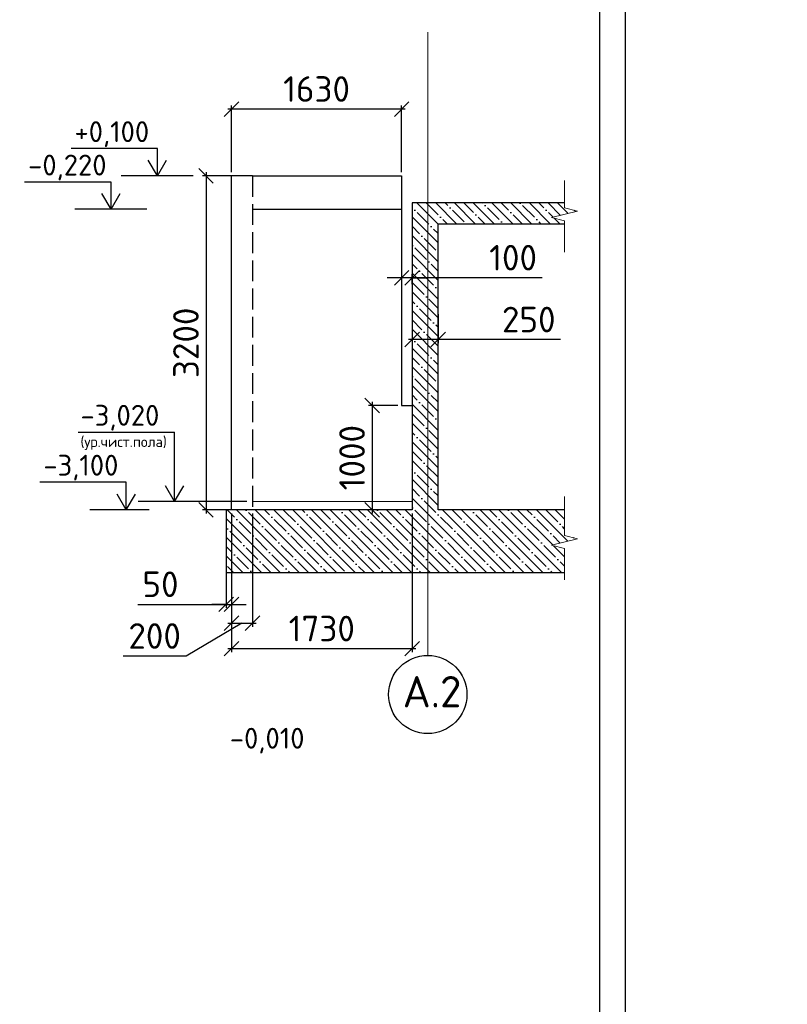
# Model space of a CAD drawing. Header units: millimetres. Extents: x 125896 to 2572636, y -120305 to 130347.
# Tile 227 of 256: x 371094 to 378449, y 40751 to 50185. Entities that reach past the tile are written whole.
import ezdxf

# ---------------------------------------------------------------- set-up
doc = ezdxf.new("R2010")
doc.units = ezdxf.units.MM
for name, pattern in [('______2', [270, 200, -70]), ('CENTER', [2, 1.25, -0.25, 0.25, -0.25]), ('CENTER2', [28.575, 19.05, -3.175, 3.175, -3.175])]:
    doc.linetypes.add(name, pattern=pattern)
for name, color, linetype in [('11', 7, 'Continuous'), ('СПДС_Оси', 7, 'Continuous'), ('Столовая - обозначения', 7, 'Continuous')]:
    doc.layers.add(name, color=color, linetype=linetype)
for name, color, linetype, lineweight in [('AF_Stena', 90, 'Continuous', 18), ('Standard', 7, 'Continuous', 25), ('ОСИ', 7, 'CENTER', 15), ('Столовая Двери и окна', 7, 'Continuous', 15)]:
    doc.layers.add(name, color=color, linetype=linetype, lineweight=lineweight)
doc.styles.get("Standard").update_dxf_attribs({"font": 'isocpeur.ttf'})
doc.styles.add('ГОСТ', font='isocpeur.ttf')
doc.dimstyles.new('Осевые', dxfattribs={"dimscale": 0.7, "dimtxt": 450, "dimasz": 400, "dimexe": 100, "dimexo": 100, "dimgap": 100, "dimtad": 1, "dimdec": 0, "dimzin": 0, "dimdsep": 46, "dimtxsty": 'Standard', "dimblk": 'OBLIQUE', "dimcen": 9, "dimdle": 100, "dimazin": 0, "dimtm": 1e-09, "dimtfac": 1, "dimtdec": 0, "dimtofl": 0, "dimtmove": 0, "dimatfit": 3, "dimfxl": 1, "dimtolj": 1, "dimtzin": 0, "dimarcsym": 0})

# ---------------------------------------------------------------- blocks, each defined once
blk = doc.blocks.new('_OBLIQUE')
at = {"color": 0, "linetype": 'ByBlock'}
blk.add_line((-0.5, -0.5), (0.5, 0.5), dxfattribs=at)
blk = doc.blocks.new('*D640')
at = {"layer": 'Defpoints', "color": 0, "linetype": 'ByBlock', "lineweight": 20, "ltscale": 13, "transparency": 16777216}
for p in [(374854.1, 47455), (375104.1, 47396.6), (374854.1, 47119.2)]:
    blk.add_point(p, dxfattribs=at)
at = {"layer": 'ОСИ', "color": 0, "linetype": 'ByBlock', "lineweight": -2, "ltscale": 13, "transparency": 16777216}
for p, q in [((374854.1, 47420), (374854.1, 47084.2)), ((375104.1, 47361.6), (375104.1, 47084.2)), ((375139.1, 47119.2), (374819.1, 47119.2)), ((376274.8, 47119.2), (375104.1, 47119.2))]:
    blk.add_line(p, q, dxfattribs=at)
at = {"layer": 'ОСИ', "color": 0, "linetype": 'ByBlock', "lineweight": -2, "ltscale": 13, "transparency": 16777216, "xscale": 140, "yscale": 140, "zscale": 140, "rotation": 180}
blk.add_blockref('_OBLIQUE', (374854.1, 47119.2), dxfattribs=at)
at = {"layer": 'ОСИ', "color": 0, "linetype": 'ByBlock', "lineweight": -2, "ltscale": 13, "transparency": 16777216, "xscale": 140, "yscale": 140, "zscale": 140}
blk.add_blockref('_OBLIQUE', (375104.1, 47119.2), dxfattribs=at)
at = {"layer": 'ОСИ', "color": 0, "linetype": 'ByBlock', "ltscale": 13, "transparency": 16777216, "insert": (375972, 47311.7), "char_height": 245, "attachment_point": 5}
blk.add_mtext('\\A1;250', dxfattribs=at)
blk = doc.blocks.new('*D641')
at = {"layer": 'Defpoints', "color": 0, "linetype": 'ByBlock', "lineweight": 20, "ltscale": 13, "transparency": 16777216}
for p in [(374754.1, 47741.2), (374754.1, 47712), (374854.1, 47616.8)]:
    blk.add_point(p, dxfattribs=at)
at = {"layer": 'ОСИ', "color": 0, "linetype": 'ByBlock', "lineweight": -2, "ltscale": 13, "transparency": 16777216}
for p, q in [((374854.1, 47651.8), (374854.1, 47747)), ((374754.1, 47712), (374614.1, 47712)), ((374854.1, 47712), (374754.1, 47712)), ((374754.1, 47706.2), (374754.1, 47677)), ((374854.1, 47712), (374994.1, 47712)), ((376100.2, 47712), (374854.1, 47712))]:
    blk.add_line(p, q, dxfattribs=at)
at = {"layer": 'ОСИ', "color": 0, "linetype": 'ByBlock', "lineweight": -2, "ltscale": 13, "transparency": 16777216, "xscale": 140, "yscale": 140, "zscale": 140}
blk.add_blockref('_OBLIQUE', (374754.1, 47712), dxfattribs=at)
at = {"layer": 'ОСИ', "color": 0, "linetype": 'ByBlock', "lineweight": -2, "ltscale": 13, "transparency": 16777216, "xscale": 140, "yscale": 140, "zscale": 140, "rotation": 180}
blk.add_blockref('_OBLIQUE', (374854.1, 47712), dxfattribs=at)
at = {"layer": 'ОСИ', "color": 0, "linetype": 'ByBlock', "ltscale": 13, "transparency": 16777216, "insert": (375821.9, 47904.5), "char_height": 245, "attachment_point": 5}
blk.add_mtext('\\A1;100', dxfattribs=at)
blk = doc.blocks.new('*D642')
at = {"layer": 'Defpoints', "color": 0, "linetype": 'ByBlock', "lineweight": 20, "ltscale": 13, "transparency": 16777216}
for p in [(373124.1, 49328.1), (373124.1, 48688.5), (374754.1, 48688.5)]:
    blk.add_point(p, dxfattribs=at)
at = {"layer": 'ОСИ', "color": 0, "linetype": 'ByBlock', "lineweight": -2, "ltscale": 13, "transparency": 16777216}
for p, q in [((373124.1, 48723.5), (373124.1, 49363.1)), ((374754.1, 48723.5), (374754.1, 49363.1)), ((374789.1, 49328.1), (373089.1, 49328.1))]:
    blk.add_line(p, q, dxfattribs=at)
at = {"layer": 'ОСИ', "color": 0, "linetype": 'ByBlock', "lineweight": -2, "ltscale": 13, "transparency": 16777216, "xscale": 140, "yscale": 140, "zscale": 140, "rotation": 180}
blk.add_blockref('_OBLIQUE', (373124.1, 49328.1), dxfattribs=at)
at = {"layer": 'ОСИ', "color": 0, "linetype": 'ByBlock', "lineweight": -2, "ltscale": 13, "transparency": 16777216, "xscale": 140, "yscale": 140, "zscale": 140}
blk.add_blockref('_OBLIQUE', (374754.1, 49328.1), dxfattribs=at)
at = {"layer": 'ОСИ', "color": 0, "linetype": 'ByBlock', "ltscale": 13, "transparency": 16777216, "insert": (373939.1, 49520.6), "char_height": 245, "attachment_point": 5}
blk.add_mtext('\\A1;1630', dxfattribs=at)
blk = doc.blocks.new('*D645')
at = {"layer": 'Defpoints', "color": 0, "linetype": 'ByBlock', "lineweight": 20, "ltscale": 13, "transparency": 16777216}
for p in [(373292.6, 48688.5), (372879.6, 45488.5), (373293.6, 45488.5)]:
    blk.add_point(p, dxfattribs=at)
at = {"layer": 'ОСИ', "color": 0, "linetype": 'ByBlock', "lineweight": -2, "ltscale": 13, "transparency": 16777216}
for p, q in [((373257.6, 48688.5), (372844.6, 48688.5)), ((372879.6, 48723.5), (372879.6, 45453.5)), ((373258.6, 45488.5), (372844.6, 45488.5))]:
    blk.add_line(p, q, dxfattribs=at)
at = {"layer": 'ОСИ', "color": 0, "linetype": 'ByBlock', "lineweight": -2, "ltscale": 13, "transparency": 16777216, "xscale": 140, "yscale": 140, "zscale": 140}
for p, rotation in [((372879.6, 48688.5), 90), ((372879.6, 45488.5), 270)]:
    blk.add_blockref('_OBLIQUE', p, dxfattribs=dict(at, rotation=rotation))
at = {"layer": 'ОСИ', "color": 0, "linetype": 'ByBlock', "ltscale": 13, "transparency": 16777216, "insert": (372687.1, 47088.5), "char_height": 245, "attachment_point": 5, "rotation": 90}
blk.add_mtext('\\A1;3200', dxfattribs=at)
blk = doc.blocks.new('*D646')
at = {"layer": 'Defpoints', "color": 0, "linetype": 'ByBlock', "lineweight": 20, "ltscale": 13, "transparency": 16777216}
for p in [(374754.1, 46488.5), (374471.5, 45488.5), (374604.1, 45488.5)]:
    blk.add_point(p, dxfattribs=at)
at = {"layer": 'ОСИ', "color": 0, "linetype": 'ByBlock', "lineweight": -2, "ltscale": 13, "transparency": 16777216}
for p, q in [((374471.5, 46523.5), (374471.5, 45453.5)), ((374719.1, 46488.5), (374436.5, 46488.5)), ((374569.1, 45488.5), (374436.5, 45488.5))]:
    blk.add_line(p, q, dxfattribs=at)
at = {"layer": 'ОСИ', "color": 0, "linetype": 'ByBlock', "lineweight": -2, "ltscale": 13, "transparency": 16777216, "xscale": 140, "yscale": 140, "zscale": 140}
for p, rotation in [((374471.5, 46488.5), 90), ((374471.5, 45488.5), 270)]:
    blk.add_blockref('_OBLIQUE', p, dxfattribs=dict(at, rotation=rotation))
at = {"layer": 'ОСИ', "color": 0, "linetype": 'ByBlock', "ltscale": 13, "transparency": 16777216, "insert": (374279, 45988.5), "char_height": 245, "attachment_point": 5, "rotation": 90}
blk.add_mtext('\\A1;1000', dxfattribs=at)
blk = doc.blocks.new('*D634')
at = {"layer": 'Defpoints', "color": 0, "linetype": 'ByBlock', "lineweight": 20, "ltscale": 13, "transparency": 16777216}
for p in [(373074.1, 45488.5), (373124.1, 45488.5), (373124.1, 44583)]:
    blk.add_point(p, dxfattribs=at)
at = {"layer": 'ОСИ', "color": 0, "linetype": 'ByBlock', "lineweight": -2, "ltscale": 13, "transparency": 16777216}
for p, q in [((373074.1, 45453.5), (373074.1, 44548)), ((373124.1, 45453.5), (373124.1, 44548)), ((372226.4, 44583), (373074.1, 44583)), ((373074.1, 44583), (372934.1, 44583)), ((373074.1, 44583), (373124.1, 44583)), ((373124.1, 44583), (373264.1, 44583))]:
    blk.add_line(p, q, dxfattribs=at)
at = {"layer": 'ОСИ', "color": 0, "linetype": 'ByBlock', "lineweight": -2, "ltscale": 13, "transparency": 16777216, "xscale": 140, "yscale": 140, "zscale": 140}
blk.add_blockref('_OBLIQUE', (373074.1, 44583), dxfattribs=at)
at = {"layer": 'ОСИ', "color": 0, "linetype": 'ByBlock', "lineweight": -2, "ltscale": 13, "transparency": 16777216, "xscale": 140, "yscale": 140, "zscale": 140, "rotation": 180}
blk.add_blockref('_OBLIQUE', (373124.1, 44583), dxfattribs=at)
at = {"layer": 'ОСИ', "color": 0, "linetype": 'ByBlock', "ltscale": 13, "transparency": 16777216, "insert": (372443.4, 44775.5), "char_height": 245, "attachment_point": 5}
blk.add_mtext('\\A1;50', dxfattribs=at)
blk = doc.blocks.new('*D635')
at = {"layer": 'Defpoints', "color": 0, "linetype": 'ByBlock', "lineweight": 20, "ltscale": 13, "transparency": 16777216}
for p in [(373124.1, 45488.5), (373324.1, 45488.5), (373324.1, 44402.2)]:
    blk.add_point(p, dxfattribs=at)
at = {"layer": 'ОСИ', "color": 0, "linetype": 'ByBlock', "lineweight": -2, "ltscale": 13, "transparency": 16777216}
for p, q in [((373124.1, 45453.5), (373124.1, 44367.2)), ((373324.1, 45453.5), (373324.1, 44367.2)), ((373224.1, 44402.2), (372690.4, 44087.2)), ((373089.1, 44402.2), (373359.1, 44402.2)), ((372690.4, 44087.2), (372084.9, 44087.2))]:
    blk.add_line(p, q, dxfattribs=at)
at = {"layer": 'ОСИ', "color": 0, "linetype": 'ByBlock', "lineweight": -2, "ltscale": 13, "transparency": 16777216, "xscale": 140, "yscale": 140, "zscale": 140, "rotation": 180}
blk.add_blockref('_OBLIQUE', (373124.1, 44402.2), dxfattribs=at)
at = {"layer": 'ОСИ', "color": 0, "linetype": 'ByBlock', "lineweight": -2, "ltscale": 13, "transparency": 16777216, "xscale": 140, "yscale": 140, "zscale": 140}
blk.add_blockref('_OBLIQUE', (373324.1, 44402.2), dxfattribs=at)
at = {"layer": 'ОСИ', "color": 0, "linetype": 'ByBlock', "ltscale": 13, "transparency": 16777216, "insert": (372387.7, 44279.7), "char_height": 245, "attachment_point": 5}
blk.add_mtext('\\A1;200', dxfattribs=at)
blk = doc.blocks.new('*D636')
at = {"layer": 'Defpoints', "color": 0, "linetype": 'ByBlock', "lineweight": 20, "ltscale": 13, "transparency": 16777216}
for p in [(373124.1, 45488.5), (374854.1, 45488.5), (374854.1, 44158.5)]:
    blk.add_point(p, dxfattribs=at)
at = {"layer": 'ОСИ', "color": 0, "linetype": 'ByBlock', "lineweight": -2, "ltscale": 13, "transparency": 16777216}
for p, q in [((373124.1, 45453.5), (373124.1, 44123.5)), ((374854.1, 45453.5), (374854.1, 44123.5)), ((373089.1, 44158.5), (374889.1, 44158.5))]:
    blk.add_line(p, q, dxfattribs=at)
at = {"layer": 'ОСИ', "color": 0, "linetype": 'ByBlock', "lineweight": -2, "ltscale": 13, "transparency": 16777216, "xscale": 140, "yscale": 140, "zscale": 140, "rotation": 180}
blk.add_blockref('_OBLIQUE', (373124.1, 44158.5), dxfattribs=at)
at = {"layer": 'ОСИ', "color": 0, "linetype": 'ByBlock', "lineweight": -2, "ltscale": 13, "transparency": 16777216, "xscale": 140, "yscale": 140, "zscale": 140}
blk.add_blockref('_OBLIQUE', (374854.1, 44158.5), dxfattribs=at)
at = {"layer": 'ОСИ', "color": 0, "linetype": 'ByBlock', "ltscale": 13, "transparency": 16777216, "insert": (373989.1, 44351), "char_height": 245, "attachment_point": 5}
blk.add_mtext('\\A1;1730', dxfattribs=at)

msp = doc.modelspace()

# ---------------------------------------------------------------- hatches: boundary and pattern name
at = {"layer": 'Столовая Двери и окна', "lineweight": 25, "transparency": 33554648}
h = msp.add_hatch(dxfattribs=at)
h.set_pattern_fill('ANSI35', color=256, scale=20, angle=90)
h.paths.add_polyline_path([(376190.3, 45149.3), (376440.3, 45211.8), (376315.3, 45243), (376315.3, 45270.5), (376315.3, 45488.5), (375104.1, 45488.5), (375104.1, 48228.5), (376315.3, 48228.5), (376315.3, 48229.3), (376315.3, 48256.8), (376190.3, 48288.1), (376440.3, 48350.6), (376315.3, 48381.8), (376315.3, 48409.3), (376315.3, 48428.5), (374854.1, 48428.5), (374854.1, 48228.5), (374854.1, 45488.5), (374604.1, 45488.5), (373074.1, 45488.5), (373074.1, 44888.5), (376315.3, 44888.5), (376315.3, 45090.5), (376315.3, 45118)])

# ---------------------------------------------------------------- linework, layer by layer
at = {"color": 0, "linetype": 'Continuous', "lineweight": 30, "transparency": 33554687}
for p, q in [((373124.1, 45488.5), (373124.1, 48688.5)), ((373324.1, 48688.5), (373124.1, 48688.5)), ((373324.1, 48368.5), (374754.1, 48368.5)), ((374754.1, 48368.5), (374754.1, 46488.5)), ((374854.1, 48228.5), (374854.1, 45488.5)), ((375104.1, 45488.5), (375104.1, 48228.5)), ((374754.1, 46488.5), (374854.1, 46488.5)), ((373074.1, 45488.5), (373074.1, 44888.5)), ((374604.1, 45488.5), (373074.1, 45488.5))]:
    msp.add_line(p, q, dxfattribs=at)
at = {"color": 0, "linetype": '______2', "lineweight": 30, "transparency": 33554687}
msp.add_line((373324.1, 48688.5), (373324.1, 45488.5), dxfattribs=at)
for points in [[(372413.8, 48688.5), (372413.8, 48844.8)], [(372756.1, 48688.5), (372065.8, 48688.5)], [(371969.4, 48368.5), (371969.4, 48524.8)], [(372311.6, 48368.5), (371621.3, 48368.5)], [(372578.4, 45568.5), (372578.4, 45729.3)], [(372115.2, 45488.5), (372115.2, 45649.3)], [(373271.3, 45568.5), (372230.4, 45568.5)], [(372335.1, 45488.5), (371767.1, 45488.5)]]:
    msp.add_lwpolyline(points)
at = {"layer": '11'}
msp.add_line((376898.6, 25379.2), (376898.6, 55079.2), dxfattribs=at)
at = {"layer": '11', "lineweight": 30}
msp.add_line((376648.6, 54829.2), (376648.6, 25629.2), dxfattribs=at)
at = {"layer": 'AF_Stena', "color": 18, "lineweight": 20, "true_color": 0x000000}
for points in [[(376315.3, 45270.5), (376315.3, 45614.9)], [(376440.3, 45211.8), (376190.3, 45149.3)], [(376315.3, 45270.5), (376315.3, 45243)], [(376315.3, 45243), (376440.3, 45211.8)], [(376190.3, 45149.3), (376315.3, 45118)], [(376315.3, 45118), (376315.3, 45090.5)], [(376315.3, 45090.5), (376315.3, 44818.5)]]:
    msp.add_lwpolyline(points, dxfattribs=at)
at = {"layer": 'Standard', "linetype": 'Continuous', "lineweight": 30, "transparency": 33554687}
for p, q in [((374854.1, 48428.5), (374854.1, 48228.5)), ((376315.3, 48428.5), (374854.1, 48428.5)), ((375104.1, 48228.5), (376315.3, 48228.5)), ((374854.1, 45488.5), (374604.1, 45488.5)), ((376315.3, 45488.5), (375104.1, 45488.5)), ((373074.1, 44888.5), (376315.3, 44888.5))]:
    msp.add_line(p, q, dxfattribs=at)
at = {"layer": 'ОСИ', "color": 16, "linetype": 'CENTER2', "lineweight": 15, "ltscale": 0.2, "transparency": 33554687}
msp.add_line((375004.1, 44094.2, 360), (375004.1, 50065.9, 360), dxfattribs=at)
at = {"layer": 'ОСИ', "linetype": 'ByBlock', "ltscale": 13}
for points in [[(376315.3, 48409.3), (376315.3, 48645.2)], [(376315.3, 48409.3), (376315.3, 48381.8)], [(376440.3, 48350.6), (376190.3, 48288.1)], [(376315.3, 48381.8), (376440.3, 48350.6)], [(376190.3, 48288.1), (376315.3, 48256.8)], [(376315.3, 48256.8), (376315.3, 48229.3)], [(376315.3, 48229.3), (376315.3, 47957.3)]]:
    msp.add_lwpolyline(points, dxfattribs=at)
at = {"layer": 'СПДС_Оси', "linetype": 'Continuous', "lineweight": 25, "ltscale": 150}
msp.add_circle((375004.1, 43719.2, 360), 375, dxfattribs=at)
at = {"layer": 'Столовая Двери и окна', "color": 18, "lineweight": 25, "true_color": 0x000000}
for p, q in [((372413.8, 48949.4), (371586.4, 48949.4)), ((372413.8, 48688.5), (372413.8, 48949.4)), ((372413.8, 48688.5), (372326, 48839.3)), ((372413.8, 48688.5), (372501.6, 48839.3)), ((371969.4, 48629.4), (371142, 48629.4)), ((371969.4, 48368.5), (371969.4, 48629.4)), ((371969.4, 48368.5), (371881.6, 48519.3)), ((371969.4, 48368.5), (372057.1, 48519.3)), ((371653.6, 46231.9), (372578.4, 46231.9)), ((372578.4, 45568.5), (372578.4, 46231.9)), ((372115.2, 45753.9), (371287.8, 45753.9)), ((372115.2, 45488.5), (372115.2, 45753.9)), ((372578.4, 45568.5), (372490.7, 45719.3)), ((372578.4, 45568.5), (372666.2, 45719.3)), ((372115.2, 45488.5), (372027.4, 45639.3)), ((372115.2, 45488.5), (372203, 45639.3))]:
    msp.add_line(p, q, dxfattribs=at)
at = {"layer": 'Столовая Двери и окна', "color": 18, "lineweight": 30, "true_color": 0x000000}
for p, q in [((373324.1, 48688.5), (374754.1, 48688.5)), ((374754.1, 48688.5), (374754.1, 48368.5))]:
    msp.add_line(p, q, dxfattribs=at)
at = {"layer": 'Столовая Двери и окна', "color": 18, "lineweight": 20, "true_color": 0x000000}
msp.add_line((373324.1, 45568.5), (374854.1, 45568.5), dxfattribs=at)

# ---------------------------------------------------------------- texts
at = {"insert": (226281.3, 54484), "char_height": 250, "attachment_point": 1, "style": 'ГОСТ'}
msp.add_mtext_dynamic_manual_height_columns('\\A1;\\pi9384.38;{\\H1.5152x;\\P\\pi1250;Общие указания\\P\\pi250;}1.^IРабочая документация разработана в соответствии с заданием на проектирование, требованиями действующих технических регламентов, стандартов, сводов правил и других документов, содержащих установленные требования.\\P2.^IРабочая документация выполнена в соответствии со следующими нормативными и техническими документами:\\P-^IСП 20.13330.2016 "Нагрузки и Воздействия";\\P-^IСП 63.13330.2012 "Бетонные и железобетонные конструкции. Основные положения";\\P-^IСП 22.13330.2016 "Основания зданий и сооружений";\\P-^IСП 45.13330.2012 "Земляные сооружения, основания и фундаменты".\\P3.   За относительную отметку 0,000 принята отметка чистого пола первого этажа.\\P4.^IПеречень видов работ, для которых необходимо составлять акты освидетельствования скрытых работ:\\P-^Iармирование конструкций;\\P-^Iосвидетельствование опалубки перед бетонированием;\\P-^Iвыполнение сварочных работ;\\P-^Iотбор контрольных проб бетона;\\P-^Iсоответствие законченных железобетонных конструкций проекту с отображением качества работ;\\P-^Iустройство монолитных конструкций, выполняемых в зимнее время;  \\P\\pi0;  -    устройство гидроизоляции;\\P\\pi250;-^Iуплотнение грунтов и обратную засыпку.\\PЗапрещается выполнение последующих работ при отсутствии актов освидетельствования предшествующих скрытых работ во всех случаях.\\P\\pi0;        5. Проект рассчитан на производство работ в период положительных температур. В случае выполнения работ при отрицательных температурах необходимо выполнять требования СНиП часть 3 по производству работ и ППР.\\P        6. При минимальной температуре воздуха до минус 15°С допускается: выдерживание бетона в конструкции методом термоса, при предварительном разогреве бетонной смеси, форсированный электроразогрев бетона в конструкции с повторным уплотнением.\\P\\pi250;При минимальной температуре воздуха до минус 25°С допускается: обогрев бетона в греющей опалубке с помощью низкотемпературных электронагревателей, электродный сквозной прогрев бетона, электрообогрев с помощью греющего провода.\\P\\pi0;7. При отрицательной температуре воздуха уплотнение грунта обратной засыпки в траншеях должно \\Pосуществляться до достижения коэффициента уплотнения 0,98. \\PВремя уплотнения грунта в зависимости от температуры воздуха: \\P\\pi250;-^Iпри t{\\H0.7x;\\So^ ;}-5, 90-120 минут; при t{\\H0.7x;\\So^ ;\\H1.42857x;-10, 60-90 минут; }при t{\\H0.7x;\\So^ ;\\H1.42857x;-20, 40-60 минут; }при t{\\H0.7x;\\So^ ;\\H1.42857x;-30, 20-30 минут;\\P\\pi0;Работы по выполнению насыпей и обратных засыпок при отрицательных температурах должны производить с учетом следующих требований:\\P\\pi250;-^Iподготовку поверхности (основания) насыпи и обратных засыпок следует выполнять с полным удалением снега, льда, промерзшего слоя слабого и пучинистого грунта на всю его глубину;\\P-^Iотсыпку в насыпь и обратные засыпки грунтов необходимо производить при их природной влажности и в талом состоянии с содержанием комьев мерзлого грунта, не превышающим требований, приведенных в приложении М СП 45.13330.2017. Свод правил. Земляные сооружения, основания и фундаменты., и, как правило, на не промерзшие ранее отсыпанные и уплотненные слои. В отдельных случаях при согласовании с автором проекта допускается грунты отсыпать на непучинистые грунты, промерзшие на глубину не более 15 см;\\P-^Iпри пониженной влажности отсыпанных грунтов для их уплотнения следует применять более тяжелое грунтоуплотняющее оборудование; \\P-^Iработы по отсыпке и уплотнению каждого слоя должны выполнять в течение одной рабочей смены; - при выполнении насыпей из глинистых грунтов при обильном снеговыпадении все работы должны быть прекращены; - перерывы в работах по выполнению насыпей и обратных засыпок допускаются только при условиях, что за время перерыва глубина промерзания ранее уплотненных пучинистых грунтов не превысит 15 см или на время перерыва ранее уплотненные грунты утепляются специальными средствами (например, маловлажным рыхлым грунтом, который в последующем удаляется); - все работы по отсыпке грунтов и их уплотнению выполняют с повышенной интенсивностью.}', width=20474.372, gutter_width=5800, heights=[24436.9], dxfattribs=at)
at = {"layer": 'СПДС_Оси', "linetype": 'Continuous', "lineweight": 25, "ltscale": 150, "insert": (374763.6, 43895.9, 360), "char_height": 300, "width": 350.003, "attachment_point": 1}
msp.add_mtext('А.2', dxfattribs=at)
at = {"layer": 'Столовая - обозначения', "lineweight": 25}
for s, height, p in [('+0,100', 200, (371619.5, 49011.5)), ('-0,220', 200, (371175.1, 48691.5)), ('-3,020', 200, (371676.8, 46294.1)), ('(ур.чист.пола)', 100, (371676.8, 46090.5)), ('-3,100', 200, (371320.9, 45816)), ('-0,010', 200, (373107.8, 43200.2))]:
    msp.add_text(s, height=height, dxfattribs=at).set_placement(p)

# ---------------------------------------------------------------- dimensions: what is measured, and where the dimension line sits
at = {"layer": 'ОСИ', "linetype": 'ByBlock', "ltscale": 13}
for base, p1, p2, picture, middle in [((373124.1, 49328.1), (374754.1, 48688.5), (373124.1, 48688.5), '*D642', (373939.1, 49520.6)), ((374854.1, 44158.5), (373124.1, 45488.5), (374854.1, 45488.5), '*D636', (373989.1, 44351))]:
    dim = msp.add_linear_dim(base=base, p1=p1, p2=p2, dimstyle='Осевые', override={"dimtxt": 350, "dimasz": 200, "dimexe": 50, "dimexo": 50, "dimdle": 50, "dimtmove": 1}, dxfattribs=at)
    dim.commit()
    dim.dimension.update_dxf_attribs({"geometry": picture, "text_midpoint": middle})
for base, p1, p2, picture, middle in [((372879.6, 45488.5), (373292.6, 48688.5), (373293.6, 45488.5), '*D645', (372687.1, 47088.5)), ((374471.5, 45488.5), (374754.1, 46488.5), (374604.1, 45488.5), '*D646', (374279, 45988.5))]:
    dim = msp.add_linear_dim(base=base, p1=p1, p2=p2, angle=90, dimstyle='Осевые', override={"dimtxt": 350, "dimasz": 200, "dimexe": 50, "dimexo": 50, "dimdle": 50, "dimtmove": 1}, dxfattribs=at)
    dim.commit()
    dim.dimension.update_dxf_attribs({"geometry": picture, "text_midpoint": middle})
for base, p1, p2, picture, middle in [((374754.1, 47712), (374854.1, 47616.8), (374754.1, 47741.2), '*D641', (375821.9, 47746.8)), ((374854.1, 47119.2), (375104.1, 47396.6), (374854.1, 47455), '*D640', (375972, 47079.2)), ((373324.1, 44402.2), (373124.1, 45488.5), (373324.1, 45488.5), '*D635', (372620.4, 44087.2)), ((373124.1, 44583), (373074.1, 45488.5), (373124.1, 45488.5), '*D634', (372443.4, 44474.9))]:
    dim = msp.add_linear_dim(base=base, p1=p1, p2=p2, dimstyle='Осевые', override={"dimtxt": 350, "dimasz": 200, "dimexe": 50, "dimexo": 50, "dimdle": 50, "dimtmove": 1}, dxfattribs=at)
    dim.commit()
    dim.dimension.update_dxf_attribs({"geometry": picture, "text_midpoint": middle, "dimtype": 160})

doc.saveas('drawing.dxf')
